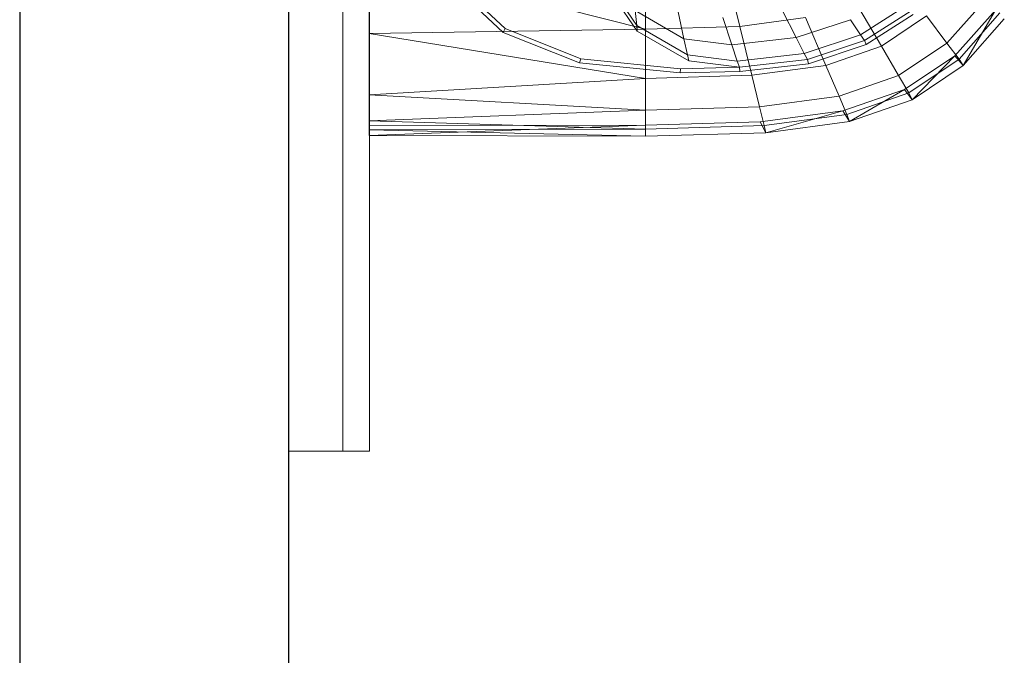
# Model space of a CAD drawing. Header units: metres. Extents: x 397.7 to 427.5, y 12.7 to 28.4.
# Tile 24 of 59: x 404.337 to 404.703, y 26.915 to 27.151. Entities that reach past the tile are written whole.
import ezdxf

# ---------------------------------------------------------------- set-up
doc = ezdxf.new("R2010")
doc.units = ezdxf.units.M
for name, color, linetype, lineweight in [('02_MOBILIARIO', 7, 'Continuous', 18), ('A-DETL-____-MBND', 7, 'Continuous', 18), ('A-GENM-____-OTLN', 7, 'Continuous', 18), ('A-WALL-____-MCUT', 7, 'Continuous', 25), ('A-WALL-____-OTLN', 7, 'Continuous', 25)]:
    doc.layers.add(name, color=color, linetype=linetype, lineweight=lineweight)

# ---------------------------------------------------------------- blocks, each defined once
blk = doc.blocks.new('Family - LONDR55-XX_ZZ-ARQ-CAA-M3D-Londres55-152769-05_ENLLUMENAT_P2')
at = {"layer": 'A-GENM-____-OTLN', "color": 253, "true_color": 0xaaaaaa}
for p, q in [((0.6, 0.03), (0, 0.03)), ((0, 0.03), (0, 0.01)), ((0, 0.03), (0, 0.01)), ((0.6, 0.03), (0, 0.03)), ((0.6, 0.01), (0.6, 0.03)), ((0.6, 0.01), (0.6, 0.03)), ((0.6, 0.01), (0, 0.01)), ((0, 0.01), (0, 0)), ((0, 0), (0, 0.01)), ((0, 0.01), (0.6, 0.01)), ((0, 0.01), (0.6, 0.01)), ((0, 0.01), (0.6, 0.01)), ((0.6, 0), (0.6, 0.01)), ((0.6, 0.01), (0.6, 0)), ((0, 0), (0.6, 0)), ((0.6, 0), (0, 0))]:
    blk.add_line(p, q, dxfattribs=at)
blk = doc.blocks.new('Family - Mirall P2-152770-05_ENLLUMENAT_P2')
blk.add_blockref('Family - LONDR55-XX_ZZ-ARQ-CAA-M3D-Londres55-152769-05_ENLLUMENAT_P2', (0, 0))
blk = doc.blocks.new('Family - Evans P2-153146-05_ENLLUMENAT_P2')
at = {"layer": 'A-WALL-____-MCUT', "color": 253, "true_color": 0xaaaaaa}
for p, q in [((4.54879, 0.1), (0, 0.1)), ((0, 0), (4.54879, 0))]:
    blk.add_line(p, q, dxfattribs=at)
at = {"layer": 'A-WALL-____-OTLN', "color": 253, "true_color": 0xaaaaaa}
for p, q in [((4.54879, 0.1), (0, 0.1)), ((0, 0), (4.54879, 0))]:
    blk.add_line(p, q, dxfattribs=at)
at = {"layer": 'A-WALL-____-OTLN', "color": 253, "lineweight": 18, "true_color": 0xaaaaaa}
blk.add_line((0, 0), (4.54879, 0), dxfattribs=at)
blk = doc.blocks.new('Family - Rentamans P2-153289-05_ENLLUMENAT_P2')
at = {"layer": 'A-DETL-____-MBND', "color": 253, "true_color": 0xaaaaaa}
for p, q in [((0, 0.36146), (0, 0.00406)), ((0.10273, 0.06628), (0.10273, 0.03978)), ((0.13123, 0.06713), (0.13772, 0.04082)), ((0, 0.06579), (0, 0.03818)), ((0, 0.06579), (0.10273, 0.03978)), ((0.09941, 0.0412), (0.08473, 0.06296)), ((0.09963, 0.03908), (0.08473, 0.06117)), ((0.04977, 0.03861), (0.03136, 0.05592)), ((0.05051, 0.04004), (0.03228, 0.05718)), ((0.18036, 0.05043), (0.1903, 0.03348)), ((0.19963, 0.04862), (0.1826, 0.0377)), ((0.21467, 0.03462), (0.22917, 0.05111)), ((0.11696, 0.0362), (0.09884, 0.04668)), ((0.09884, 0.04668), (0.09941, 0.0412)), ((0.11476, 0.0462), (0.11696, 0.0362)), ((0.13135, 0.04411), (0.13476, 0.03396)), ((0.1621, 0.04411), (0.13772, 0.04082)), ((0.15363, 0.04662), (0.15867, 0.03665)), ((0.1621, 0.04411), (0.16971, 0.02635)), ((0.20135, 0.04662), (0.18406, 0.03553)), ((0.20212, 0.04526), (0.18466, 0.03406)), ((0.1903, 0.03348), (0.20704, 0.04473)), ((0.20704, 0.04473), (0.21467, 0.03462)), ((0.21762, 0.02983), (0.2327, 0.04685)), ((0.21918, 0.02865), (0.23426, 0.04581)), ((0.22069, 0.0263), (0.2327, 0.04685)), ((0.11825, 0.0303), (0.09941, 0.0412)), ((0.09941, 0.0412), (0.09963, 0.03908)), ((0.13772, 0.04082), (0.10273, 0.03978)), ((0.13772, 0.04082), (0.1422, 0.02264)), ((0.17881, 0.04332), (0.15867, 0.03665)), ((0.17881, 0.04332), (0.1826, 0.0377)), ((0.22069, 0.0263), (0.23596, 0.04368)), ((0.10273, 0.03978), (0, 0.03818)), ((0, 0.03818), (0, 0.01543)), ((0, 0.03818), (0.10273, 0.02147)), ((0.05051, 0.04004), (0.04977, 0.03861)), ((0.07816, 0.02729), (0.04977, 0.03861)), ((0.07861, 0.02883), (0.05051, 0.04004)), ((0.11875, 0.02802), (0.09963, 0.03908)), ((0.10273, 0.03978), (0.10273, 0.02147)), ((0.15867, 0.03665), (0.13476, 0.03396)), ((0.15867, 0.03665), (0.16165, 0.03076)), ((0.1826, 0.0377), (0.16165, 0.03076)), ((0.1826, 0.0377), (0.18406, 0.03553)), ((0.13476, 0.03396), (0.11696, 0.0362)), ((0.11696, 0.0362), (0.11825, 0.0303)), ((0.13476, 0.03396), (0.13678, 0.02796)), ((0.18406, 0.03553), (0.1628, 0.0285)), ((0.18466, 0.03406), (0.16318, 0.02695)), ((0.16971, 0.02635), (0.1903, 0.03348)), ((0.18406, 0.03553), (0.18466, 0.03406)), ((0.1903, 0.03348), (0.19671, 0.02256)), ((0.19671, 0.02256), (0.21467, 0.03462)), ((0.21467, 0.03462), (0.21918, 0.02865)), ((0.13678, 0.02796), (0.11825, 0.0303)), ((0.11825, 0.0303), (0.11875, 0.02802)), ((0.16165, 0.03076), (0.13678, 0.02796)), ((0.16165, 0.03076), (0.1628, 0.0285)), ((0.19894, 0.01737), (0.21762, 0.02983)), ((0.20176, 0.01359), (0.21762, 0.02983)), ((0.21762, 0.02983), (0.22069, 0.0263)), ((0.07861, 0.02883), (0.07816, 0.02729)), ((0.11557, 0.02353), (0.07816, 0.02729)), ((0.11566, 0.02511), (0.07861, 0.02883)), ((0.13755, 0.02565), (0.11566, 0.02511)), ((0.13755, 0.02565), (0.11875, 0.02802)), ((0.13678, 0.02796), (0.13755, 0.02565)), ((0.1628, 0.0285), (0.13755, 0.02565)), ((0.13755, 0.02565), (0.13769, 0.02408)), ((0.16318, 0.02695), (0.13769, 0.02408)), ((0.16971, 0.02635), (0.1422, 0.02264)), ((0.1628, 0.0285), (0.16318, 0.02695)), ((0.16971, 0.02635), (0.17461, 0.0149)), ((0.2005, 0.0161), (0.21918, 0.02865)), ((0.20176, 0.01359), (0.22069, 0.0263)), ((0.21918, 0.02865), (0.22069, 0.0263)), ((0.1422, 0.02264), (0.10273, 0.02147)), ((0.11566, 0.02511), (0.11557, 0.02353)), ((0.13769, 0.02408), (0.11557, 0.02353)), ((0.1422, 0.02264), (0.14508, 0.01092)), ((0.17461, 0.0149), (0.19671, 0.02256)), ((0.19671, 0.02256), (0.2005, 0.0161)), ((0.10273, 0.02147), (0, 0.01543)), ((0.10273, 0.02147), (0.10273, 0.00966)), ((0, 0.01543), (0, 0.00569)), ((0, 0.01543), (0.10273, 0.00966)), ((0.14508, 0.01092), (0.17461, 0.0149)), ((0.17461, 0.0149), (0.17751, 0.00814)), ((0.17596, 0.00947), (0.19894, 0.01737)), ((0.17751, 0.00814), (0.2005, 0.0161)), ((0.17848, 0.00552), (0.19894, 0.01737)), ((0.19894, 0.01737), (0.20176, 0.01359)), ((0.2005, 0.0161), (0.20176, 0.01359)), ((0.17848, 0.00552), (0.20176, 0.01359)), ((0.10273, 0.00966), (0, 0.00569)), ((0.14508, 0.01092), (0.10273, 0.00966)), ((0.10273, 0.00966), (0.10273, 0.00269)), ((0.14508, 0.01092), (0.14679, 0.004)), ((0.14525, 0.00536), (0.17596, 0.00947)), ((0.14679, 0.004), (0.17751, 0.00814)), ((0.14736, 0.00133), (0.17596, 0.00947)), ((0.17596, 0.00947), (0.17848, 0.00552)), ((0.17751, 0.00814), (0.17848, 0.00552)), ((0, 0.00569), (0, 0.00244)), ((0, 0.00569), (0.10273, 0.00269)), ((0, 0.00406), (0.10273, 0.00411)), ((0, 0.00026), (0.10273, 0.00411)), ((0, 0.00026), (0, 0.00406)), ((0.10273, 0.0041), (0.14525, 0.00536)), ((0.10273, 0.0041), (0.10273, 0)), ((0.10273, 0.00269), (0.14679, 0.004)), ((0.14736, 0.00133), (0.14525, 0.00536)), ((0.14679, 0.004), (0.14736, 0.00133)), ((0.14736, 0.00133), (0.17848, 0.00552)), ((0.10273, 0.00269), (0, 0.00244)), ((0, 0.00244), (0, 0.00026)), ((0, 0.00244), (0.10273, 0)), ((0, 0.00026), (0.10273, 0)), ((0.10273, 0.00269), (0.10273, 0)), ((0.10273, 0), (0.14736, 0.00133))]:
    blk.add_line(p, q, dxfattribs=at)
blk = doc.blocks.new('LONDR55-XX_ZZ-ARQ-CAA-M3D-Londres55_ifc-1-05_ENLLUMENAT_P2')
at = {"layer": '02_MOBILIARIO', "color": 253, "lineweight": 18, "true_color": 0xaaaaaa}
blk.add_blockref('Family - Rentamans P2-153289-05_ENLLUMENAT_P2', (404.46677, 27.10751), dxfattribs=at)
at = {"layer": 'A-GENM-____-OTLN', "color": 253, "lineweight": 18, "true_color": 0xaaaaaa, "rotation": 90}
blk.add_blockref('Family - Mirall P2-152770-05_ENLLUMENAT_P2', (404.46698, 26.99052), dxfattribs=at)
at = {"layer": 'A-WALL-____-OTLN', "color": 253, "lineweight": 18, "true_color": 0xaaaaaa, "rotation": 90}
blk.add_blockref('Family - Evans P2-153146-05_ENLLUMENAT_P2', (404.43698, 23.51946), dxfattribs=at)

msp = doc.modelspace()

# ---------------------------------------------------------------- block references
at = {"lineweight": 5}
msp.add_blockref('LONDR55-XX_ZZ-ARQ-CAA-M3D-Londres55_ifc-1-05_ENLLUMENAT_P2', (0, 0), dxfattribs=at)

doc.saveas('drawing.dxf')
